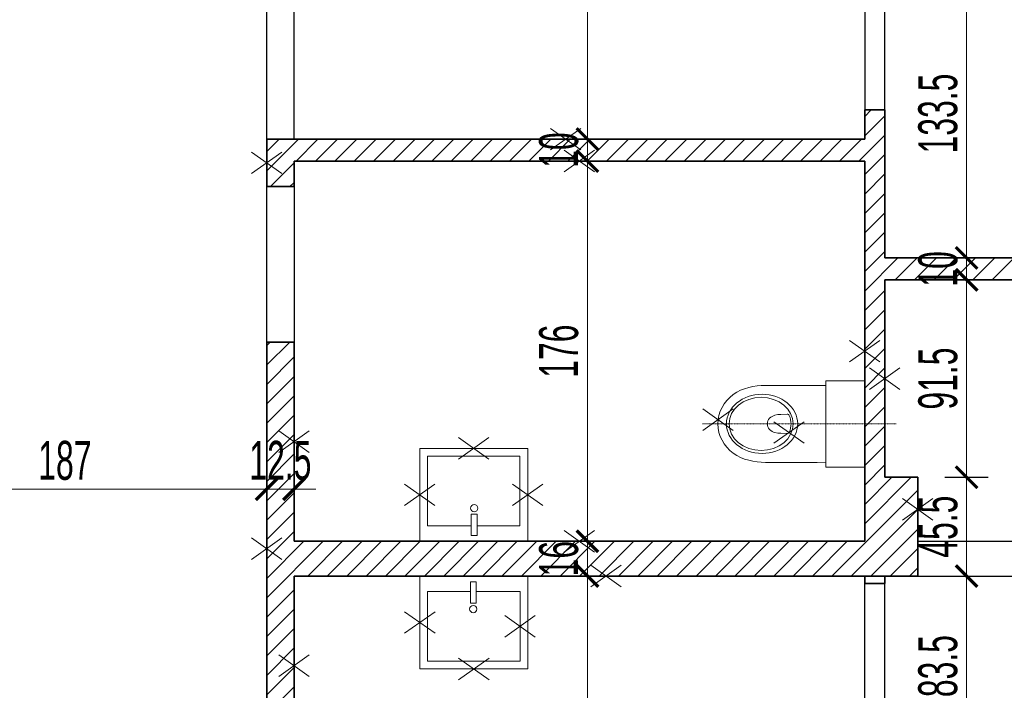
# Model space of a CAD drawing. Header units: millimetres. Extents: x 0 to 12515, y 0 to 27803.
# Tile 63 of 97: x 10684 to 11139, y 21590 to 21900. Entities that reach past the tile are written whole.
import ezdxf

# ---------------------------------------------------------------- set-up
doc = ezdxf.new("R2010")
doc.units = ezdxf.units.MM
doc.linetypes.add('HIDDEN', pattern=[0.375, 0.25, -0.125])
for name, color, linetype, lineweight in [('DEMONTARZE', 86, 'Continuous', 18), ('SQ_Wyburzenia', 94, 'Continuous', 18), ('SQ_Wymiary', 7, 'Continuous', 5)]:
    doc.layers.add(name, color=color, linetype=linetype, lineweight=lineweight)
doc.layers.add('powierzchnie', color=230, linetype='Continuous', lineweight=30, plot=False)
doc.styles.add('SQ_Swis721 LtCn BT', font='swisscl.ttf', dxfattribs={"width": 0.8})
doc.dimstyles.new('SQ_100', dxfattribs={"dimscale": 100, "dimtxt": 0.18, "dimasz": 0.1, "dimexe": 0.1, "dimexo": 0.01, "dimgap": 0.04, "dimtad": 1, "dimrnd": 0.5, "dimdsep": 46, "dimtxsty": 'SQ_Swis721 LtCn BT', "dimblk": 'ARCHTICK', "dimcen": 0.1, "dimdle": 0.1, "dimclrd": 256, "dimclre": 256, "dimclrt": 256, "dimaunit": 1, "dimadec": 0, "dimazin": 0, "dimtfac": 1, "dimtix": 1, "dimtmove": 2, "dimatfit": 3, "dimldrblk": 'ARCHTICK', "dimfxl": 0.1, "dimfxlon": 1, "dimtolj": 1, "dimlwd": -1, "dimarcsym": 0})

# ---------------------------------------------------------------- blocks, each defined once
blk = doc.blocks.new('sanit-umywalka')
for points in [[(47.78, -2.5), (0, -2.5), (0, 53.06), (47.78, 53.06)], [(14, 23.5), (14, 26.5), (3, 26.5), (3, 23.5)]]:
    blk.add_lwpolyline(points, close=True)
blk.add_lwpolyline([(8, 26.5), (8, 49.06), (43.78, 49.06), (43.78, 1.5), (8, 1.5), (8, 23.5)])
blk.add_circle((17, 25), 1.87)
blk = doc.blocks.new('uc wiszace niepełnospr')
at = {"linetype": 'HIDDEN', "ltscale": 0.1}
blk.add_lwpolyline([(0, 32.53), (0, -57.03)], dxfattribs=at)
for points in [[(0, 0), (-20, 0), (-20, 18), (0, 18), (20, 18), (20, 0)], [(-4.48, -17.9), (-4.44, -17.59), (-4.3, -17.31), (-4.13, -17.06), (-3.85, -16.89), (-2.94, -16.54), (-1.96, -16.29), (-0.98, -16.12), (0, -16.08), (0.98, -16.12), (1.96, -16.29), (2.9, -16.54), (3.85, -16.89), (4.09, -17.06), (4.3, -17.31), (4.41, -17.59), (4.44, -17.9), (4.37, -20.73), (4.27, -22.13), (3.99, -23.53), (3.78, -24.23), (3.46, -24.86), (3.08, -25.49), (2.59, -26.01), (2.03, -26.43), (1.4, -26.75), (0.7, -26.96), (0, -27.03), (-0.73, -26.96), (-1.4, -26.75), (-2.06, -26.43), (-2.62, -26.01), (-3.08, -25.49), (-3.46, -24.86), (-3.78, -24.23), (-3.99, -23.53), (-4.27, -22.13), (-4.41, -20.73)]]:
    blk.add_lwpolyline(points, close=True)
for points in [[(17.76, 0), (17.8, -3.92), (17.83, -27.83), (17.76, -29.82), (17.59, -31.78), (17.27, -33.74), (16.85, -35.66), (16.26, -37.55), (15.52, -39.41), (14.62, -41.15), (13.53, -42.83), (12.27, -44.34), (10.84, -45.73), (9.27, -46.96), (7.59, -48.01), (5.8, -48.85), (3.92, -49.48), (1.96, -49.86), (0, -50), (-1.99, -49.86), (-3.95, -49.48), (-5.84, -48.85), (-7.62, -48.01), (-9.3, -46.96), (-10.87, -45.73), (-12.27, -44.34), (-13.57, -42.83), (-14.65, -41.15), (-15.56, -39.41), (-16.29, -37.55), (-16.89, -35.66), (-17.31, -33.74), (-17.59, -31.78), (-17.76, -29.82), (-17.83, -27.83), (-17.8, -3.92), (-17.77, 0)], [(-17.55, 0), (17.55, 0)]]:
    blk.add_lwpolyline(points)
for centre, major_axis, ratio in [((-0.02, -29.48), (0, -16.5), 0.829441), ((0, -29.91), (0, -14.81), 0.831158)]:
    blk.add_ellipse(centre, major_axis=major_axis, ratio=ratio, start_param=0, end_param=6.283185)
blk = doc.blocks.new('_ArchTick')
at = {"color": 0, "linetype": 'ByBlock', "const_width": 0.15}
blk.add_lwpolyline([(-0.5, -0.5), (0.5, 0.5)], dxfattribs=at)
blk = doc.blocks.new('*D1519')
at = {"layer": 'Defpoints', "color": 0, "transparency": 16777216}
for p in [(10946.22, 21642.83), (10946.22, 21642.83), (10946.22, 21465.99)]:
    blk.add_point(p, dxfattribs=at)
at = {"layer": 'SQ_Wymiary', "transparency": 16777216}
blk.add_line((10946.22, 21455.99), (10946.22, 21652.83), dxfattribs=at)
at = {"layer": 'SQ_Wymiary', "lineweight": -2, "transparency": 16777216}
for p, q in [((10946.22, 21642.83), (10956.22, 21642.83)), ((10946.22, 21465.99), (10956.22, 21465.99))]:
    blk.add_line(p, q, dxfattribs=at)
at = {"layer": 'SQ_Wymiary', "transparency": 16777216, "xscale": 10, "yscale": 10, "zscale": 10}
for p, rotation in [((10946.22, 21642.83), 90), ((10946.22, 21465.99), 270)]:
    blk.add_blockref('_ArchTick', p, dxfattribs=dict(at, rotation=rotation))
at = {"layer": 'SQ_Wymiary', "transparency": 16777216, "insert": (10933.22, 21554.41), "char_height": 18, "attachment_point": 5, "rotation": 90, "style": 'SQ_Swis721 LtCn BT'}
blk.add_mtext('\\A1;177', dxfattribs=at)
blk = doc.blocks.new('*D1520')
at = {"layer": 'Defpoints', "color": 0, "transparency": 16777216}
for p in [(10946.22, 21658.91), (10946.22, 21658.91), (10946.22, 21642.83)]:
    blk.add_point(p, dxfattribs=at)
at = {"layer": 'SQ_Wymiary', "transparency": 16777216}
for p, q in [((10946.22, 21658.91), (10946.22, 21668.91)), ((10946.22, 21642.83), (10946.22, 21658.91)), ((10946.22, 21642.83), (10946.22, 21632.83))]:
    blk.add_line(p, q, dxfattribs=at)
at = {"layer": 'SQ_Wymiary', "lineweight": -2, "transparency": 16777216}
for p, q in [((10946.22, 21658.91), (10956.22, 21658.91)), ((10946.22, 21642.83), (10956.22, 21642.83))]:
    blk.add_line(p, q, dxfattribs=at)
at = {"layer": 'SQ_Wymiary', "transparency": 16777216, "xscale": 10, "yscale": 10, "zscale": 10}
for p, rotation in [((10946.22, 21658.91), 270), ((10946.22, 21642.83), 90)]:
    blk.add_blockref('_ArchTick', p, dxfattribs=dict(at, rotation=rotation))
at = {"layer": 'SQ_Wymiary', "transparency": 16777216, "insert": (10933, 21650.87), "char_height": 18, "attachment_point": 5, "rotation": 90, "style": 'SQ_Swis721 LtCn BT'}
blk.add_mtext('\\A1;16', dxfattribs=at)
blk = doc.blocks.new('*D1521')
at = {"layer": 'Defpoints', "color": 0, "transparency": 16777216}
for p in [(10810.5, 21834.91), (10946.22, 21834.91), (10810.5, 21658.91)]:
    blk.add_point(p, dxfattribs=at)
at = {"layer": 'SQ_Wymiary', "transparency": 16777216}
blk.add_line((10946.22, 21648.91), (10946.22, 21844.91), dxfattribs=at)
at = {"layer": 'SQ_Wymiary', "lineweight": -2, "transparency": 16777216}
for p, q in [((10936.22, 21834.91), (10956.22, 21834.91)), ((10936.22, 21658.91), (10956.22, 21658.91))]:
    blk.add_line(p, q, dxfattribs=at)
at = {"layer": 'SQ_Wymiary', "transparency": 16777216, "xscale": 10, "yscale": 10, "zscale": 10}
for p, rotation in [((10946.22, 21834.91), 90), ((10946.22, 21658.91), 270)]:
    blk.add_blockref('_ArchTick', p, dxfattribs=dict(at, rotation=rotation))
at = {"layer": 'SQ_Wymiary', "transparency": 16777216, "insert": (10933, 21746.91), "char_height": 18, "attachment_point": 5, "rotation": 90, "style": 'SQ_Swis721 LtCn BT'}
blk.add_mtext('\\A1;176', dxfattribs=at)
blk = doc.blocks.new('*D1522')
at = {"layer": 'Defpoints', "color": 0, "transparency": 16777216}
for p in [(10946.22, 21845.07), (11074.51, 21845.07), (11074.51, 21834.91)]:
    blk.add_point(p, dxfattribs=at)
at = {"layer": 'SQ_Wymiary', "transparency": 16777216}
for p, q in [((10946.22, 21845.07), (10946.22, 21855.07)), ((10946.22, 21834.91), (10946.22, 21845.07)), ((10946.22, 21834.91), (10946.22, 21824.91))]:
    blk.add_line(p, q, dxfattribs=at)
at = {"layer": 'SQ_Wymiary', "lineweight": -2, "transparency": 16777216}
for p, q in [((10956.22, 21845.07), (10936.22, 21845.07)), ((10956.22, 21834.91), (10936.22, 21834.91))]:
    blk.add_line(p, q, dxfattribs=at)
at = {"layer": 'SQ_Wymiary', "transparency": 16777216, "xscale": 10, "yscale": 10, "zscale": 10}
for p, rotation in [((10946.22, 21845.07), 270), ((10946.22, 21834.91), 90)]:
    blk.add_blockref('_ArchTick', p, dxfattribs=dict(at, rotation=rotation))
at = {"layer": 'SQ_Wymiary', "transparency": 16777216, "insert": (10933, 21839.99), "char_height": 18, "attachment_point": 5, "rotation": 90, "style": 'SQ_Swis721 LtCn BT'}
blk.add_mtext('\\A1;10', dxfattribs=at)
blk = doc.blocks.new('*D1523')
at = {"layer": 'Defpoints', "color": 0, "transparency": 16777216}
for p in [(10946.22, 22013.45), (11074.51, 22013.45), (11074.51, 21845.07)]:
    blk.add_point(p, dxfattribs=at)
at = {"layer": 'SQ_Wymiary', "transparency": 16777216}
blk.add_line((10946.22, 21835.07), (10946.22, 22023.45), dxfattribs=at)
at = {"layer": 'SQ_Wymiary', "lineweight": -2, "transparency": 16777216}
for p, q in [((10956.22, 22013.45), (10936.22, 22013.45)), ((10956.22, 21845.07), (10936.22, 21845.07))]:
    blk.add_line(p, q, dxfattribs=at)
at = {"layer": 'SQ_Wymiary', "transparency": 16777216, "xscale": 10, "yscale": 10, "zscale": 10}
for p, rotation in [((10946.22, 22013.45), 90), ((10946.22, 21845.07), 270)]:
    blk.add_blockref('_ArchTick', p, dxfattribs=dict(at, rotation=rotation))
at = {"layer": 'SQ_Wymiary', "transparency": 16777216, "insert": (10933, 21929.26), "char_height": 18, "attachment_point": 5, "rotation": 90, "style": 'SQ_Swis721 LtCn BT'}
blk.add_mtext('\\A1;168.5', dxfattribs=at)
blk = doc.blocks.new('*D1671')
at = {"layer": 'Defpoints', "color": 0, "transparency": 16777216}
for p in [(11083.81, 21923.76), (11083.81, 21790.07), (11121.67, 21790.07)]:
    blk.add_point(p, dxfattribs=at)
at = {"layer": 'SQ_Wymiary', "transparency": 16777216}
blk.add_line((11121.67, 21933.76), (11121.67, 21780.07), dxfattribs=at)
at = {"layer": 'SQ_Wymiary', "lineweight": -2, "transparency": 16777216}
for p, q in [((11111.67, 21923.76), (11131.67, 21923.76)), ((11111.67, 21790.07), (11131.67, 21790.07))]:
    blk.add_line(p, q, dxfattribs=at)
at = {"layer": 'SQ_Wymiary', "transparency": 16777216, "xscale": 10, "yscale": 10, "zscale": 10}
for p, rotation in [((11121.67, 21923.76), 90), ((11121.67, 21790.07), 270)]:
    blk.add_blockref('_ArchTick', p, dxfattribs=dict(at, rotation=rotation))
at = {"layer": 'SQ_Wymiary', "transparency": 16777216, "insert": (11108.44, 21856.91), "char_height": 18, "attachment_point": 5, "rotation": 90, "style": 'SQ_Swis721 LtCn BT'}
blk.add_mtext('\\A1;133.5', dxfattribs=at)
blk = doc.blocks.new('*D1673')
at = {"layer": 'Defpoints', "color": 0, "transparency": 16777216}
for p in [(11083.81, 21790.07), (11121.67, 21790.07), (11083.81, 21779.91)]:
    blk.add_point(p, dxfattribs=at)
at = {"layer": 'SQ_Wymiary', "transparency": 16777216}
for p, q in [((11121.67, 21790.07), (11121.67, 21800.07)), ((11121.67, 21779.91), (11121.67, 21790.07)), ((11121.67, 21779.91), (11121.67, 21769.91))]:
    blk.add_line(p, q, dxfattribs=at)
at = {"layer": 'SQ_Wymiary', "lineweight": -2, "transparency": 16777216}
for p, q in [((11111.67, 21790.07), (11131.67, 21790.07)), ((11111.67, 21779.91), (11131.67, 21779.91))]:
    blk.add_line(p, q, dxfattribs=at)
at = {"layer": 'SQ_Wymiary', "transparency": 16777216, "xscale": 10, "yscale": 10, "zscale": 10}
for p, rotation in [((11121.67, 21790.07), 270), ((11121.67, 21779.91), 90)]:
    blk.add_blockref('_ArchTick', p, dxfattribs=dict(at, rotation=rotation))
at = {"layer": 'SQ_Wymiary', "transparency": 16777216, "insert": (11108.45, 21784.99), "char_height": 18, "attachment_point": 5, "rotation": 90, "style": 'SQ_Swis721 LtCn BT'}
blk.add_mtext('\\A1;10', dxfattribs=at)
blk = doc.blocks.new('*D1674')
at = {"layer": 'Defpoints', "color": 0, "transparency": 16777216}
for p in [(11083.81, 21779.91), (11121.67, 21779.91), (11083.81, 21688.53)]:
    blk.add_point(p, dxfattribs=at)
at = {"layer": 'SQ_Wymiary', "transparency": 16777216}
blk.add_line((11121.67, 21678.53), (11121.67, 21789.91), dxfattribs=at)
at = {"layer": 'SQ_Wymiary', "lineweight": -2, "transparency": 16777216}
for p, q in [((11111.67, 21779.91), (11131.67, 21779.91)), ((11111.67, 21688.53), (11131.67, 21688.53))]:
    blk.add_line(p, q, dxfattribs=at)
at = {"layer": 'SQ_Wymiary', "transparency": 16777216, "xscale": 10, "yscale": 10, "zscale": 10}
for p, rotation in [((11121.67, 21779.91), 90), ((11121.67, 21688.53), 270)]:
    blk.add_blockref('_ArchTick', p, dxfattribs=dict(at, rotation=rotation))
at = {"layer": 'SQ_Wymiary', "transparency": 16777216, "insert": (11108.45, 21734.22), "char_height": 18, "attachment_point": 5, "rotation": 90, "style": 'SQ_Swis721 LtCn BT'}
blk.add_mtext('\\A1;91.5', dxfattribs=at)
blk = doc.blocks.new('*D1675')
at = {"layer": 'Defpoints', "color": 0, "transparency": 16777216}
for p in [(11099.04, 21688.53), (11121.67, 21688.53), (11099.04, 21642.83)]:
    blk.add_point(p, dxfattribs=at)
at = {"layer": 'SQ_Wymiary', "transparency": 16777216}
blk.add_line((11121.67, 21632.83), (11121.67, 21698.53), dxfattribs=at)
at = {"layer": 'SQ_Wymiary', "lineweight": -2, "transparency": 16777216}
for p, q in [((11111.67, 21688.53), (11131.67, 21688.53)), ((11111.67, 21642.83), (11131.67, 21642.83))]:
    blk.add_line(p, q, dxfattribs=at)
at = {"layer": 'SQ_Wymiary', "transparency": 16777216, "xscale": 10, "yscale": 10, "zscale": 10}
for p, rotation in [((11121.67, 21688.53), 90), ((11121.67, 21642.83), 270)]:
    blk.add_blockref('_ArchTick', p, dxfattribs=dict(at, rotation=rotation))
at = {"layer": 'SQ_Wymiary', "transparency": 16777216, "insert": (11108.49, 21665.68), "char_height": 18, "attachment_point": 5, "rotation": 90, "style": 'SQ_Swis721 LtCn BT'}
blk.add_mtext('\\A1;45.5', dxfattribs=at)
blk = doc.blocks.new('*D1676')
at = {"layer": 'Defpoints', "color": 0, "transparency": 16777216}
for p in [(11099.04, 21642.83), (11099.04, 21559.41), (11121.67, 21559.41)]:
    blk.add_point(p, dxfattribs=at)
at = {"layer": 'SQ_Wymiary', "transparency": 16777216}
blk.add_line((11121.67, 21652.83), (11121.67, 21549.41), dxfattribs=at)
at = {"layer": 'SQ_Wymiary', "lineweight": -2, "transparency": 16777216}
for p, q in [((11111.67, 21642.83), (11131.67, 21642.83)), ((11111.67, 21559.41), (11131.67, 21559.41))]:
    blk.add_line(p, q, dxfattribs=at)
at = {"layer": 'SQ_Wymiary', "transparency": 16777216, "xscale": 10, "yscale": 10, "zscale": 10}
for p, rotation in [((11121.67, 21642.83), 90), ((11121.67, 21559.41), 270)]:
    blk.add_blockref('_ArchTick', p, dxfattribs=dict(at, rotation=rotation))
at = {"layer": 'SQ_Wymiary', "transparency": 16777216, "insert": (11108.44, 21601.12), "char_height": 18, "attachment_point": 5, "rotation": 90, "style": 'SQ_Swis721 LtCn BT'}
blk.add_mtext('\\A1;83.5', dxfattribs=at)
blk = doc.blocks.new('*D1681')
at = {"layer": 'Defpoints', "color": 0, "transparency": 16777216}
for p in [(10797.82, 21683.03), (10611.05, 21608.99), (10797.82, 21608.99)]:
    blk.add_point(p, dxfattribs=at)
at = {"layer": 'SQ_Wymiary', "lineweight": -2, "transparency": 16777216}
for p, q in [((10611.05, 21673.03), (10611.05, 21693.03)), ((10797.82, 21673.03), (10797.82, 21693.03))]:
    blk.add_line(p, q, dxfattribs=at)
at = {"layer": 'SQ_Wymiary', "transparency": 16777216}
blk.add_line((10601.05, 21683.03), (10807.82, 21683.03), dxfattribs=at)
at = {"layer": 'SQ_Wymiary', "transparency": 16777216, "xscale": 10, "yscale": 10, "zscale": 10, "rotation": 180}
blk.add_blockref('_ArchTick', (10611.05, 21683.03), dxfattribs=at)
at = {"layer": 'SQ_Wymiary', "transparency": 16777216, "xscale": 10, "yscale": 10, "zscale": 10}
blk.add_blockref('_ArchTick', (10797.82, 21683.03), dxfattribs=at)
at = {"layer": 'SQ_Wymiary', "transparency": 16777216, "insert": (10704.43, 21696.25), "char_height": 18, "attachment_point": 5, "style": 'SQ_Swis721 LtCn BT'}
blk.add_mtext('\\A1;187', dxfattribs=at)
blk = doc.blocks.new('*D1682')
at = {"layer": 'Defpoints', "color": 0, "transparency": 16777216}
for p in [(10797.82, 21751.14), (10810.5, 21751.14), (10797.82, 21683.03)]:
    blk.add_point(p, dxfattribs=at)
at = {"layer": 'SQ_Wymiary', "lineweight": -2, "transparency": 16777216}
for p, q in [((10797.82, 21693.03), (10797.82, 21673.03)), ((10810.5, 21693.03), (10810.5, 21673.03))]:
    blk.add_line(p, q, dxfattribs=at)
at = {"layer": 'SQ_Wymiary', "transparency": 16777216}
for p, q in [((10797.82, 21683.03), (10787.82, 21683.03)), ((10810.5, 21683.03), (10797.82, 21683.03)), ((10810.5, 21683.03), (10820.5, 21683.03))]:
    blk.add_line(p, q, dxfattribs=at)
at = {"layer": 'SQ_Wymiary', "transparency": 16777216, "xscale": 10, "yscale": 10, "zscale": 10}
blk.add_blockref('_ArchTick', (10797.82, 21683.03), dxfattribs=at)
at = {"layer": 'SQ_Wymiary', "transparency": 16777216, "xscale": 10, "yscale": 10, "zscale": 10, "rotation": 180}
blk.add_blockref('_ArchTick', (10810.5, 21683.03), dxfattribs=at)
at = {"layer": 'SQ_Wymiary', "transparency": 16777216, "insert": (10804.16, 21696.25), "char_height": 18, "attachment_point": 5, "style": 'SQ_Swis721 LtCn BT'}
blk.add_mtext('\\A1;12.5', dxfattribs=at)
blk = doc.blocks.new('*D1832')
at = {"layer": 'Defpoints', "color": 0, "transparency": 16777216}
for p in [(9682.55, 22043.91), (9682.55, 21503.91), (12088.96, 21503.91)]:
    blk.add_point(p, dxfattribs=at)
at = {"layer": 'SQ_Wymiary', "transparency": 16777216}
blk.add_line((12088.96, 22053.91), (12088.96, 21493.91), dxfattribs=at)
at = {"layer": 'SQ_Wymiary', "lineweight": -2, "transparency": 16777216}
for p, q in [((12078.96, 22043.91), (12098.96, 22043.91)), ((12078.96, 21503.91), (12098.96, 21503.91))]:
    blk.add_line(p, q, dxfattribs=at)
at = {"layer": 'SQ_Wymiary', "transparency": 16777216, "xscale": 10, "yscale": 10, "zscale": 10}
for p, rotation in [((12088.96, 22043.91), 90), ((12088.96, 21503.91), 270)]:
    blk.add_blockref('_ArchTick', p, dxfattribs=dict(at, rotation=rotation))
at = {"layer": 'SQ_Wymiary', "transparency": 16777216, "insert": (12075.74, 21773.91), "char_height": 18, "attachment_point": 5, "rotation": 90, "style": 'SQ_Swis721 LtCn BT'}
blk.add_mtext('\\A1;540', dxfattribs=at)

msp = doc.modelspace()

# ---------------------------------------------------------------- hatches: boundary and pattern name
at = {"layer": 'SQ_Wyburzenia', "lineweight": 35}
h = msp.add_hatch(dxfattribs=at)
h.set_pattern_fill('ANSI31', color=256, scale=2)
h.set_pattern_definition([(45, (-36612.0865, 7324.0716), (-4.4901281, 4.4901281), [])])
h.paths.add_polyline_path([(10810.504, 21751.144), (10797.817, 21751.144), (10797.817, 21559.912), (10810.504, 21559.912)])
h.paths.add_polyline_path([(10810.504, 21497.299), (10797.817, 21497.299), (10797.817, 21465.99), (10810.504, 21465.99)])
h.paths.add_polyline_path([(11099.044, 21658.911), (11099.044, 21688.531), (11083.811, 21688.531), (11083.811, 21713.25), (11074.507, 21713.25), (11074.507, 21693.25), (11074.507, 21658.911), (10810.504, 21658.911), (10810.504, 21642.833), (11099.044, 21642.833)])
h.paths.add_polyline_path([(11083.811, 21858.601), (11074.507, 21858.601), (11074.507, 21845.069), (10797.817, 21845.069), (10797.817, 21823.07), (10810.504, 21823.07), (10810.504, 21834.911), (11074.507, 21834.911), (11074.507, 21713.25), (11083.811, 21713.25), (11083.811, 21779.909), (11224.048, 21779.909), (11224.048, 21790.067), (11083.811, 21790.067)])
h.paths.add_polyline_path([(11224.048, 21658.911), (11179.044, 21658.911), (11179.044, 21642.833), (11224.048, 21642.833)])
h.paths.add_polyline_path([(11224.048, 21559.412), (11083.811, 21559.412), (11074.507, 21559.412), (11074.507, 21549.412), (11083.811, 21549.412), (11224.048, 21549.412)])
h.paths.add_polyline_path([(11224.048, 21932.218), (11083.811, 21932.218), (11083.811, 21943.222), (11074.507, 21943.222), (11074.507, 21914.448), (11083.811, 21914.448), (11083.811, 21923.761), (11224.048, 21923.761)])
h.paths.add_polyline_path([(11083.811, 22013.447), (11074.507, 22013.447), (11074.507, 21999.915), (11083.811, 21999.915)])
h.paths.add_polyline_path([(10810.504, 22013.447), (10797.817, 22013.447), (10797.817, 21922.915), (10810.504, 21922.915)])
h.paths.add_polyline_path([(11167.561, 22051.447), (10772.504, 22051.447), (10772.504, 22013.447), (11224.048, 22013.447), (11224.048, 22026.413), (11167.561, 22026.413)])
h.paths.add_polyline_path([(10808.59, 22316.451), (10941.438, 22316.451), (10941.438, 22328.292), (10796.741, 22328.292), (10796.741, 22051.447), (10808.59, 22051.447)])
h.paths.add_polyline_path([(11224.048, 22328.292), (11072.585, 22328.292), (11072.585, 22316.451), (11224.048, 22316.451)])

# ---------------------------------------------------------------- linework, layer by layer
at = {"layer": 'DEMONTARZE', "color": 240, "true_color": 0xed1f24}
for p, q in [((10929.121, 21850.055), (10943.204, 21840.082)), ((10943.204, 21850.055), (10929.121, 21840.082)), ((10790.776, 21839.056), (10804.859, 21829.083)), ((10804.859, 21839.056), (10790.776, 21829.083)), ((10935.464, 21839.897), (10949.547, 21829.924)), ((10949.547, 21839.897), (10935.464, 21829.924)), ((11067.466, 21751.897), (11081.549, 21741.925)), ((11081.549, 21751.897), (11067.466, 21741.925)), ((11076.77, 21739.206), (11090.852, 21729.234)), ((11090.852, 21739.206), (11076.77, 21729.234)), ((10999.606, 21720.229), (11013.689, 21710.256)), ((11013.689, 21720.229), (10999.606, 21710.256)), ((11032.491, 21714.267), (11046.573, 21704.295)), ((11046.573, 21714.267), (11032.491, 21704.295)), ((10803.463, 21710.014), (10817.545, 21700.041)), ((10817.545, 21710.014), (10803.463, 21700.041)), ((10886.563, 21706.897), (10900.646, 21696.925)), ((10900.646, 21706.897), (10886.563, 21696.925)), ((10861.563, 21685.397), (10875.646, 21675.425)), ((10875.646, 21685.397), (10861.563, 21675.425)), ((10911.563, 21685.397), (10925.646, 21675.425)), ((10925.646, 21685.397), (10911.563, 21675.425)), ((11092.002, 21678.707), (11106.085, 21668.735)), ((11106.085, 21678.707), (11092.002, 21668.735)), ((10935.464, 21663.897), (10949.547, 21653.925)), ((10949.547, 21663.897), (10935.464, 21653.925)), ((10790.776, 21660.514), (10804.859, 21650.542)), ((10804.859, 21660.514), (10790.776, 21650.542)), ((10947.733, 21647.819), (10961.815, 21637.847)), ((10961.815, 21647.819), (10947.733, 21637.847)), ((10861.624, 21626.319), (10875.707, 21616.347)), ((10875.707, 21626.319), (10861.624, 21616.347)), ((10908.024, 21624.519), (10922.107, 21614.547)), ((10922.107, 21624.519), (10908.024, 21614.547)), ((10803.463, 21606.359), (10817.545, 21596.386)), ((10817.545, 21606.359), (10803.463, 21596.386)), ((10886.624, 21604.819), (10900.707, 21594.847)), ((10900.707, 21604.819), (10886.624, 21594.847))]:
    msp.add_line(p, q, dxfattribs=at)
at = {"layer": 'powierzchnie'}
for points in [[(10797.817, 22013.447), (10128.048, 22013.447), (10128.048, 21617.451), (10340.044, 21617.451), (10340.044, 21748.607), (10611.048, 21748.607), (10611.048, 21608.993), (10641.271, 21608.993), (10641.271, 21465.99), (10797.817, 21465.99)], [(10810.504, 22013.447), (11074.507, 22013.447), (11074.507, 21845.069), (10810.504, 21845.069)], [(11083.811, 21923.761), (11223.425, 21923.761), (11223.425, 21790.067), (11083.811, 21790.067)], [(11074.507, 21834.911), (10810.504, 21834.911), (10810.504, 21658.911), (11074.507, 21658.911)], [(11083.811, 21688.531), (11099.044, 21688.531), (11099.044, 21658.911), (11223.425, 21658.911), (11223.425, 21779.909), (11083.811, 21779.909)], [(11074.507, 21642.833), (10810.504, 21642.833), (10810.504, 21465.99), (11074.507, 21465.99)], [(11083.811, 21642.833), (11223.425, 21642.833), (11223.425, 21559.412), (11083.811, 21559.412)]]:
    msp.add_lwpolyline(points, close=True, dxfattribs=at)
at = {"layer": 'SQ_Wyburzenia', "lineweight": 35}
for p, q in [((11074.507, 21845.069), (11074.507, 21858.601)), ((11074.507, 21858.601), (11083.811, 21858.601)), ((11083.811, 21858.601), (11083.811, 21790.067)), ((10797.817, 21823.07), (10797.817, 21845.069)), ((10797.817, 21845.069), (11074.507, 21845.069)), ((11074.507, 21834.911), (10810.504, 21834.911)), ((10810.504, 21834.911), (10810.504, 21823.07)), ((11074.507, 21658.911), (11074.507, 21834.911)), ((10810.504, 21823.07), (10797.817, 21823.07)), ((11083.811, 21779.909), (11083.811, 21688.531)), ((10797.817, 21751.144), (10797.817, 21559.912)), ((10810.504, 21751.144), (10797.817, 21751.144)), ((10810.504, 21658.911), (10810.504, 21751.144)), ((11083.811, 21688.531), (11099.044, 21688.531)), ((11099.044, 21688.531), (11099.044, 21658.911)), ((10810.504, 21658.911), (11074.507, 21658.911)), ((11099.044, 21658.911), (11099.044, 21642.833)), ((10810.504, 21642.833), (11099.044, 21642.833)), ((10810.504, 21559.912), (10810.504, 21642.833)), ((11074.507, 21642.833), (11074.507, 21639.412)), ((11083.811, 21639.412), (11083.811, 21642.833)), ((11083.811, 21639.412), (11074.507, 21639.412))]:
    msp.add_line(p, q, dxfattribs=at)
for points in [[(11083.811, 21790.067), (11223.425, 21790.067)], [(11083.811, 21779.909), (11223.425, 21779.909)]]:
    msp.add_lwpolyline(points, dxfattribs=at)

# ---------------------------------------------------------------- block references
at = {"layer": 'SQ_Wyburzenia', "rotation": 270}
msp.add_blockref('uc wiszace niepełnospr', (11056.507, 21713.25), dxfattribs=at)
at = {"layer": 'SQ_Wyburzenia', "xscale": 0.9, "yscale": 0.9, "zscale": 0.9}
for p, rotation in [((10916.354, 21658.911), 89.99999999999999), ((10870.916, 21642.833), 270)]:
    msp.add_blockref('sanit-umywalka', p, dxfattribs=dict(at, rotation=rotation))

# ---------------------------------------------------------------- dimensions: what is measured, and where the dimension line sits
at = {"layer": 'SQ_Wymiary'}
for base, p1, p2, picture, middle in [((12088.958, 21503.913), (9682.548, 22043.913), (9682.548, 21503.913), '*D1832', (12075.74, 21773.913)), ((10946.22, 22013.447), (11074.507, 21845.069), (11074.507, 22013.447), '*D1523', (10933.002, 21929.258)), ((11121.673, 21790.067), (11083.811, 21923.761), (11083.811, 21790.067), '*D1671', (11108.443, 21856.914)), ((10946.22, 21845.069), (11074.507, 21834.911), (11074.507, 21845.069), '*D1522', (10933.002, 21839.99)), ((10946.22, 21834.911), (10810.504, 21658.911), (10810.504, 21834.911), '*D1521', (10933.002, 21746.911)), ((11121.673, 21790.067), (11083.811, 21779.909), (11083.811, 21790.067), '*D1673', (11108.455, 21784.988)), ((11121.673, 21779.909), (11083.811, 21688.531), (11083.811, 21779.909), '*D1674', (11108.455, 21734.22)), ((11121.673, 21688.531), (11099.044, 21642.833), (11099.044, 21688.531), '*D1675', (11108.49, 21665.682)), ((10946.22, 21658.911), (10946.22, 21642.833), (10946.22, 21658.911), '*D1520', (10933.002, 21650.872)), ((10946.22, 21642.833), (10946.22, 21465.99), (10946.22, 21642.833), '*D1519', (10933.22, 21554.412)), ((11121.673, 21559.412), (11099.044, 21642.833), (11099.044, 21559.412), '*D1676', (11108.443, 21601.122))]:
    dim = msp.add_linear_dim(base=base, p1=p1, p2=p2, angle=90, dimstyle='SQ_100', dxfattribs=at)
    dim.commit()
    dim.dimension.update_dxf_attribs({"geometry": picture, "text_midpoint": middle})
for p1, p2, picture, middle in [((10810.504, 21751.144), (10797.817, 21751.144), '*D1682', (10804.161, 21696.247)), ((10611.048, 21608.993), (10797.817, 21608.993), '*D1681', (10704.433, 21696.247))]:
    dim = msp.add_linear_dim(base=(10797.817, 21683.029), p1=p1, p2=p2, dimstyle='SQ_100', dxfattribs=at)
    dim.commit()
    dim.dimension.update_dxf_attribs({"geometry": picture, "text_midpoint": middle})

doc.saveas('drawing.dxf')
